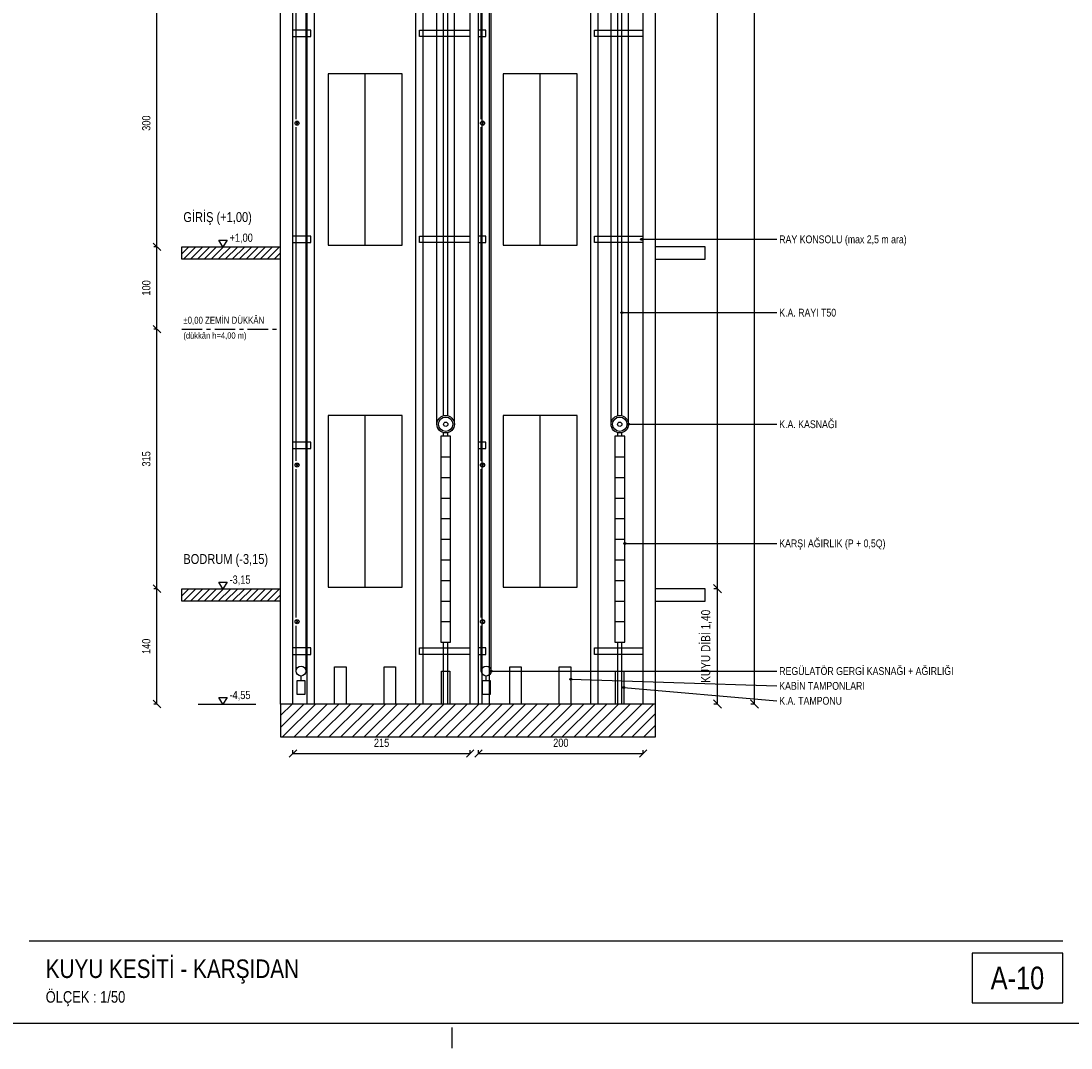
# Model space of a CAD drawing. Header units: centimetres. Extents: x 0 to 12476, y -30 to 2970.
# Tile 13 of 26: x 9077 to 10351, y -30 to 1216. Entities that reach past the tile are written whole.
import ezdxf
from ezdxf.enums import TextEntityAlignment as Align

# ---------------------------------------------------------------- set-up
doc = ezdxf.new("R2010")
doc.units = ezdxf.units.CM
doc.linetypes.add('CENTER', pattern=[40, 25, -5, 5, -5])
for name, color, linetype in [('ASN-ANTET', 4, 'CONTINUOUS'), ('ASN-BASLIK', 5, 'CONTINUOUS'), ('ASN-CERCEVE', 7, 'CONTINUOUS'), ('ASN-DUVAR', 7, 'CONTINUOUS'), ('ASN-EKSEN', 8, 'CENTER'), ('ASN-ELEKTRIK', 3, 'CONTINUOUS'), ('ASN-HALAT', 6, 'CONTINUOUS'), ('ASN-KA', 30, 'CONTINUOUS'), ('ASN-KAPI', 3, 'CONTINUOUS'), ('ASN-KOT', 2, 'CONTINUOUS'), ('ASN-MOTOR', 6, 'CONTINUOUS'), ('ASN-OLCU', 3, 'CONTINUOUS'), ('ASN-RAY', 1, 'CONTINUOUS'), ('ASN-TARAMA', 8, 'CONTINUOUS'), ('ASN-YAZI', 4, 'CONTINUOUS'), ('ASN-YUK', 1, 'CONTINUOUS')]:
    doc.layers.add(name, color=color, linetype=linetype)
doc.styles.get("Standard").update_dxf_attribs({"font": 'arial.ttf', "width": 0.8})

msp = doc.modelspace()

# ---------------------------------------------------------------- linework, layer by layer
at = {"layer": 'ASN-ANTET'}
msp.add_line((9086.8, 100), (10340.8, 100), dxfattribs=at)
msp.add_lwpolyline([(10230.8, 25), (10340.8, 25), (10340.8, 85), (10230.8, 85)], close=True, dxfattribs=at)
at = {"layer": 'ASN-CERCEVE'}
for points in [[(0, 0), (12475.8, 0), (12475.8, 2970), (0, 2970)], [(100, 0), (12450.8, 0), (12450.8, 2970), (100, 2970)]]:
    msp.add_lwpolyline(points, close=True, dxfattribs=at)
at = {"layer": 'ASN-DUVAR'}
for p, q in [((9391.8, 387.5), (9391.8, 2602.5)), ((9406.8, 387.5), (9406.8, 2602.5)), ((9621.8, 387.5), (9621.8, 2602.5)), ((9631.8, 387.5), (9631.8, 2602.5)), ((9831.8, 387.5), (9831.8, 2602.5)), ((9846.8, 387.5), (9846.8, 2602.5))]:
    msp.add_line(p, q, dxfattribs=at)
for points in [[(9391.8, 927.5), (9271.8, 927.5), (9271.8, 942.5), (9391.8, 942.5)], [(9846.8, 927.5), (9906.8, 927.5), (9906.8, 942.5), (9846.8, 942.5)], [(9391.8, 512.5), (9271.8, 512.5), (9271.8, 527.5), (9391.8, 527.5)], [(9846.8, 512.5), (9906.8, 512.5), (9906.8, 527.5), (9846.8, 527.5)]]:
    msp.add_lwpolyline(points, dxfattribs=at)
msp.add_lwpolyline([(9391.8, 347.5), (9846.8, 347.5), (9846.8, 387.5), (9391.8, 387.5)], close=True, dxfattribs=at)
at = {"layer": 'ASN-EKSEN'}
for p, q in [((9271.8, 842.5), (9386.8, 842.5)), ((9600, -30), (9600, -5))]:
    msp.add_line(p, q, dxfattribs=at)
at = {"layer": 'ASN-ELEKTRIK'}
for p, q in [((9410.1, 1090.8), (9413.5, 1094.2)), ((9410.1, 1094.2), (9413.5, 1090.8)), ((9635.1, 1090.8), (9638.5, 1094.2)), ((9635.1, 1094.2), (9638.5, 1090.8)), ((9410.1, 675.8), (9413.5, 679.2)), ((9410.1, 679.2), (9413.5, 675.8)), ((9635.1, 675.8), (9638.5, 679.2)), ((9635.1, 679.2), (9638.5, 675.8)), ((9410.1, 485.8), (9413.5, 489.2)), ((9410.1, 489.2), (9413.5, 485.8)), ((9635.1, 485.8), (9638.5, 489.2)), ((9635.1, 489.2), (9638.5, 485.8))]:
    msp.add_line(p, q, dxfattribs=at)
for centre in [(9411.8, 1092.5), (9636.8, 1092.5), (9411.8, 677.5), (9636.8, 677.5), (9411.8, 487.5), (9636.8, 487.5)]:
    msp.add_circle(centre, 2.5, dxfattribs=at)
at = {"layer": 'ASN-HALAT'}
for p, q in [((9422.6, 427.5), (9422.6, 2557.5)), ((9581.5, 727.1), (9581.5, 2551.5)), ((9792.7, 727.1), (9792.7, 2551.5)), ((9602.7, 727.1), (9602.7, 2512.5)), ((9813.9, 727.1), (9813.9, 2512.5)), ((9647.3, 427.5), (9647.3, 2122.5)), ((9410.6, 1097.5), (9410.6, 1387.5)), ((9635.3, 1097.5), (9635.3, 1387.5)), ((9410.6, 682.5), (9410.6, 1087.5)), ((9635.3, 682.5), (9635.3, 1087.5)), ((9410.6, 492.5), (9410.6, 672.5)), ((9635.3, 492.5), (9635.3, 672.5)), ((9410.6, 427.5), (9410.6, 482.5)), ((9635.3, 427.5), (9635.3, 482.5))]:
    msp.add_line(p, q, dxfattribs=at)
at = {"layer": 'ASN-KA'}
for p, q in [((9586.1, 687.5), (9598.1, 687.5)), ((9797.3, 687.5), (9809.3, 687.5)), ((9586.1, 662.5), (9598.1, 662.5)), ((9797.3, 662.5), (9809.3, 662.5)), ((9586.1, 637.5), (9598.1, 637.5)), ((9797.3, 637.5), (9809.3, 637.5)), ((9586.1, 612.5), (9598.1, 612.5)), ((9797.3, 612.5), (9809.3, 612.5)), ((9586.1, 587.5), (9598.1, 587.5)), ((9797.3, 587.5), (9809.3, 587.5)), ((9586.1, 562.5), (9598.1, 562.5)), ((9797.3, 562.5), (9809.3, 562.5)), ((9586.1, 537.5), (9598.1, 537.5)), ((9797.3, 537.5), (9809.3, 537.5)), ((9586.1, 512.5), (9598.1, 512.5)), ((9797.3, 512.5), (9809.3, 512.5)), ((9586.1, 487.5), (9598.1, 487.5)), ((9797.3, 487.5), (9809.3, 487.5))]:
    msp.add_line(p, q, dxfattribs=at)
for points in [[(9586.1, 462.5), (9598.1, 462.5), (9598.1, 712.5), (9586.1, 712.5)], [(9797.3, 462.5), (9809.3, 462.5), (9809.3, 712.5), (9797.3, 712.5)]]:
    msp.add_lwpolyline(points, close=True, dxfattribs=at)
at = {"layer": 'ASN-KAPI'}
for p, q in [((9494.3, 944.5), (9494.3, 1152.5)), ((9706.8, 944.5), (9706.8, 1152.5)), ((9494.3, 529.5), (9494.3, 737.5)), ((9706.8, 529.5), (9706.8, 737.5))]:
    msp.add_line(p, q, dxfattribs=at)
for points in [[(9449.3, 944.5), (9539.3, 944.5), (9539.3, 1152.5), (9449.3, 1152.5)], [(9661.8, 944.5), (9751.8, 944.5), (9751.8, 1152.5), (9661.8, 1152.5)], [(9449.3, 529.5), (9539.3, 529.5), (9539.3, 737.5), (9449.3, 737.5)], [(9661.8, 529.5), (9751.8, 529.5), (9751.8, 737.5), (9661.8, 737.5)]]:
    msp.add_lwpolyline(points, close=True, dxfattribs=at)
at = {"layer": 'ASN-KOT'}
for p, q in [((9291.8, 942.5), (9361.8, 942.5)), ((9291.8, 527.5), (9361.8, 527.5)), ((9291.8, 387.5), (9361.8, 387.5))]:
    msp.add_line(p, q, dxfattribs=at)
for points in [[(9321.8, 942.5), (9316.8, 950.5), (9326.8, 950.5)], [(9321.8, 527.5), (9316.8, 535.5), (9326.8, 535.5)], [(9321.8, 387.5), (9316.8, 395.5), (9326.8, 395.5)]]:
    msp.add_lwpolyline(points, close=True, dxfattribs=at)
at = {"layer": 'ASN-MOTOR'}
for p, q in [((9416.6, 415.5), (9416.6, 421.5)), ((9641.3, 415.5), (9641.3, 421.5))]:
    msp.add_line(p, q, dxfattribs=at)
for points in [[(9411.6, 399.5), (9421.6, 399.5), (9421.6, 415.5), (9411.6, 415.5)], [(9636.3, 399.5), (9646.3, 399.5), (9646.3, 415.5), (9636.3, 415.5)]]:
    msp.add_lwpolyline(points, close=True, dxfattribs=at)
for centre, radius in [((9592.1, 727.1), 10.6), ((9592.1, 727.1), 8.69), ((9592.1, 727.1), 2.65), ((9803.3, 727.1), 10.6), ((9803.3, 727.1), 8.69), ((9803.3, 727.1), 2.65), ((9416.6, 427.5), 6), ((9641.3, 427.5), 6)]:
    msp.add_circle(centre, radius, dxfattribs=at)
at = {"layer": 'ASN-OLCU'}
for p, q in [((9966.8, 387.5), (9966.8, 2602.5)), ((9921.8, 527.5), (9921.8, 2142.5)), ((9241.8, 942.5), (9241.8, 1242.5)), ((9246.3, 938), (9237.3, 947)), ((9246.3, 938), (9237.3, 947)), ((9241.8, 942.5), (9237.8, 942.5)), ((9241.8, 942.5), (9237.8, 942.5)), ((9241.8, 842.5), (9241.8, 942.5)), ((9246.3, 838), (9237.3, 847)), ((9246.3, 838), (9237.3, 847)), ((9241.8, 842.5), (9237.8, 842.5)), ((9241.8, 842.5), (9237.8, 842.5)), ((9241.8, 527.5), (9241.8, 842.5)), ((9246.3, 523), (9237.3, 532)), ((9246.3, 523), (9237.3, 532)), ((9241.8, 527.5), (9237.8, 527.5)), ((9241.8, 527.5), (9237.8, 527.5)), ((9241.8, 387.5), (9241.8, 527.5)), ((9926.8, 522.5), (9916.9, 532.5)), ((9926.8, 522.5), (9916.9, 532.5)), ((9921.8, 527.5), (9917.4, 527.5)), ((9921.8, 527.5), (9917.4, 527.5)), ((9921.8, 387.5), (9921.8, 527.5)), ((9246.3, 383), (9237.3, 392)), ((9241.8, 387.5), (9237.8, 387.5)), ((9926.8, 382.6), (9916.9, 392.4)), ((9921.8, 387.5), (9917.4, 387.5)), ((9971.8, 382.6), (9961.9, 392.4)), ((9966.8, 387.5), (9962.4, 387.5)), ((9402.3, 323), (9411.3, 332)), ((9406.8, 327.5), (9406.8, 331.5)), ((9617.3, 323), (9626.3, 332)), ((9621.8, 327.5), (9621.8, 331.5)), ((9627.3, 323), (9636.3, 332)), ((9631.8, 327.5), (9631.8, 331.5)), ((9827.3, 323), (9836.3, 332)), ((9831.8, 327.5), (9831.8, 331.5)), ((9406.8, 327.5), (9621.8, 327.5)), ((9631.8, 327.5), (9831.8, 327.5))]:
    msp.add_line(p, q, dxfattribs=at)
at = {"layer": 'ASN-RAY'}
for p, q in [((9432.8, 387.5), (9432.8, 2600.5)), ((9423.9, 387.5), (9423.9, 2547.5)), ((9636.4, 387.5), (9636.4, 2547.5)), ((9645.3, 387.5), (9645.3, 2547.5)), ((9555.8, 387.5), (9555.8, 2502.1)), ((9768.3, 387.5), (9768.3, 2501.8)), ((9564.7, 387.5), (9564.7, 2490.2)), ((9777.2, 387.5), (9777.2, 2489.4)), ((9589.6, 738.1), (9589.6, 2456.8)), ((9594.6, 738.1), (9594.6, 2450.1)), ((9800.8, 738.1), (9800.8, 2456.5)), ((9805.8, 738.1), (9805.8, 2449.5)), ((9589.6, 712.5), (9589.6, 716.1)), ((9594.6, 712.5), (9594.6, 716.1)), ((9800.8, 712.5), (9800.8, 716.1)), ((9805.8, 712.5), (9805.8, 716.1)), ((9589.6, 387.5), (9589.6, 462.5)), ((9594.6, 387.5), (9594.6, 462.5)), ((9800.8, 387.5), (9800.8, 462.5)), ((9805.8, 387.5), (9805.8, 462.5))]:
    msp.add_line(p, q, dxfattribs=at)
for points in [[(9406.8, 1197.5), (9428.3, 1197.5), (9428.3, 1205.5), (9406.8, 1205.5)], [(9621.8, 1197.5), (9560.3, 1197.5), (9560.3, 1205.5), (9621.8, 1205.5)], [(9631.8, 1197.5), (9640.8, 1197.5), (9640.8, 1205.5), (9631.8, 1205.5)], [(9831.8, 1197.5), (9772.8, 1197.5), (9772.8, 1205.5), (9831.8, 1205.5)], [(9406.8, 947.5), (9428.3, 947.5), (9428.3, 955.5), (9406.8, 955.5)], [(9621.8, 947.5), (9560.3, 947.5), (9560.3, 955.5), (9621.8, 955.5)], [(9631.8, 947.5), (9640.8, 947.5), (9640.8, 955.5), (9631.8, 955.5)], [(9831.8, 947.5), (9772.8, 947.5), (9772.8, 955.5), (9831.8, 955.5)], [(9406.8, 697.5), (9428.3, 697.5), (9428.3, 705.5), (9406.8, 705.5)], [(9631.8, 697.5), (9640.8, 697.5), (9640.8, 705.5), (9631.8, 705.5)], [(9406.8, 447.5), (9428.3, 447.5), (9428.3, 455.5), (9406.8, 455.5)], [(9621.8, 447.5), (9560.3, 447.5), (9560.3, 455.5), (9621.8, 455.5)], [(9631.8, 447.5), (9640.8, 447.5), (9640.8, 455.5), (9631.8, 455.5)], [(9831.8, 447.5), (9772.8, 447.5), (9772.8, 455.5), (9831.8, 455.5)]]:
    msp.add_lwpolyline(points, dxfattribs=at)
at = {"layer": 'ASN-TARAMA'}
for p, q in [((9271.8, 934), (9280.3, 942.5)), ((9273.8, 927.5), (9288.8, 942.5)), ((9282.3, 927.5), (9297.3, 942.5)), ((9290.8, 927.5), (9305.8, 942.5)), ((9299.2, 927.5), (9314.2, 942.5)), ((9307.7, 927.5), (9322.7, 942.5)), ((9316.2, 927.5), (9331.2, 942.5)), ((9324.7, 927.5), (9339.7, 942.5)), ((9333.2, 927.5), (9348.2, 942.5)), ((9341.7, 927.5), (9356.7, 942.5)), ((9350.1, 927.5), (9365.1, 942.5)), ((9358.6, 927.5), (9373.6, 942.5)), ((9367.1, 927.5), (9382.1, 942.5)), ((9375.6, 927.5), (9390.6, 942.5)), ((9384.1, 927.5), (9391.8, 935.2)), ((9271.8, 519), (9280.3, 527.5)), ((9273.8, 512.5), (9288.8, 527.5)), ((9282.3, 512.5), (9297.3, 527.5)), ((9290.8, 512.5), (9305.8, 527.5)), ((9299.2, 512.5), (9314.2, 527.5)), ((9307.7, 512.5), (9322.7, 527.5)), ((9316.2, 512.5), (9331.2, 527.5)), ((9324.7, 512.5), (9339.7, 527.5)), ((9333.2, 512.5), (9348.2, 527.5)), ((9341.7, 512.5), (9356.7, 527.5)), ((9350.1, 512.5), (9365.1, 527.5)), ((9358.6, 512.5), (9373.6, 527.5)), ((9367.1, 512.5), (9382.1, 527.5)), ((9375.6, 512.5), (9390.6, 527.5)), ((9384.1, 512.5), (9391.8, 520.2)), ((9391.8, 373.4), (9406, 387.5)), ((9391.8, 359.2), (9420.1, 387.5)), ((9394.2, 347.5), (9434.2, 387.5)), ((9408.4, 347.5), (9448.4, 387.5)), ((9422.5, 347.5), (9462.5, 387.5)), ((9436.7, 347.5), (9476.7, 387.5)), ((9450.8, 347.5), (9490.8, 387.5)), ((9464.9, 347.5), (9504.9, 387.5)), ((9479.1, 347.5), (9519.1, 387.5)), ((9493.2, 347.5), (9533.2, 387.5)), ((9507.4, 347.5), (9547.4, 387.5)), ((9521.5, 347.5), (9561.5, 387.5)), ((9535.7, 347.5), (9575.7, 387.5)), ((9549.8, 347.5), (9589.8, 387.5)), ((9563.9, 347.5), (9603.9, 387.5)), ((9578.1, 347.5), (9618.1, 387.5)), ((9592.2, 347.5), (9632.2, 387.5)), ((9606.4, 347.5), (9646.4, 387.5)), ((9620.5, 347.5), (9660.5, 387.5)), ((9634.6, 347.5), (9674.6, 387.5)), ((9648.8, 347.5), (9688.8, 387.5)), ((9662.9, 347.5), (9702.9, 387.5)), ((9677.1, 347.5), (9717.1, 387.5)), ((9691.2, 347.5), (9731.2, 387.5)), ((9705.4, 347.5), (9745.4, 387.5)), ((9719.5, 347.5), (9759.5, 387.5)), ((9733.6, 347.5), (9773.6, 387.5)), ((9747.8, 347.5), (9787.8, 387.5)), ((9761.9, 347.5), (9801.9, 387.5)), ((9776.1, 347.5), (9816.1, 387.5)), ((9790.2, 347.5), (9830.2, 387.5)), ((9804.4, 347.5), (9844.4, 387.5)), ((9818.5, 347.5), (9846.8, 375.8)), ((9832.6, 347.5), (9846.8, 361.7)), ((9846.8, 347.5), (9846.8, 347.5))]:
    msp.add_line(p, q, dxfattribs=at)
at = {"layer": 'ASN-YAZI'}
for p, q in [((9829.8, 951.5), (9993.8, 951.5)), ((9805.8, 862.5), (9993.8, 862.5)), ((9813.9, 727.1), (9993.8, 727.1)), ((9809.3, 582.5), (9993.8, 582.5)), ((9647.3, 427.5), (9993.8, 427.5)), ((9743.8, 417.5), (9993.8, 409.5)), ((9808.3, 407.5), (9993.8, 391.4))]:
    msp.add_line(p, q, dxfattribs=at)
for centre in [(9829.8, 951.5), (9805.8, 862.5), (9813.9, 727.1), (9809.3, 582.5), (9647.3, 427.5), (9743.8, 417.5), (9808.3, 407.5)]:
    msp.add_circle(centre, 1.2, dxfattribs=at)
at = {"layer": 'ASN-YUK'}
for points in [[(9457.3, 387.5), (9457.3, 432.5), (9471.3, 432.5), (9471.3, 387.5)], [(9517.3, 387.5), (9517.3, 432.5), (9531.3, 432.5), (9531.3, 387.5)], [(9587.1, 387.5), (9587.1, 427.5), (9597.1, 427.5), (9597.1, 387.5)], [(9669.8, 387.5), (9669.8, 432.5), (9683.8, 432.5), (9683.8, 387.5)], [(9729.8, 387.5), (9729.8, 432.5), (9743.8, 432.5), (9743.8, 387.5)], [(9798.3, 387.5), (9798.3, 427.5), (9808.3, 427.5), (9808.3, 387.5)]]:
    msp.add_lwpolyline(points, dxfattribs=at)

# ---------------------------------------------------------------- texts
at = {"layer": 'ASN-ANTET', "width": 0.8}
msp.add_text('A-10', height=27.5, dxfattribs=at).set_placement((10285.8, 55), align=Align.MIDDLE_CENTER)
msp.add_text('ÖLÇEK : 1/50', height=14, dxfattribs=at).set_placement((9106.8, 25))
at = {"layer": 'ASN-BASLIK', "width": 0.8}
for s, height, p in [('GİRİŞ (+1,00)', 12, (9273.8, 972.5)), ('BODRUM (-3,15)', 12, (9273.8, 557.5)), ('KUYU KESİTİ - KARŞIDAN', 22.5, (9106.8, 55))]:
    msp.add_text(s, height=height, dxfattribs=at).set_placement(p)
at = {"layer": 'ASN-KOT', "width": 0.8}
for s, height, p in [('+1,00', 10, (9329.8, 945.5)), ('%%p0,00 ZEMİN DÜKKÂN', 8.5, (9273.8, 846.5)), ('-3,15', 10, (9329.8, 530.5)), ('-4,55', 10, (9329.8, 390.5))]:
    msp.add_text(s, height=height, dxfattribs=at).set_placement(p, align=Align.BOTTOM_LEFT)
msp.add_text('(dükkân h=4,00 m)', height=7.5, dxfattribs=at).set_placement((9273.8, 838.5), align=Align.TOP_LEFT)
at = {"layer": 'ASN-OLCU', "width": 0.8}
for s, height, p in [('300', 10, (9236.8, 1092.5)), ('100', 10, (9236.8, 892.5)), ('315', 10, (9236.8, 685)), ('KUYU DİBİ 1,40', 11, (9916.3, 457.5)), ('140', 10, (9236.8, 457.5))]:
    msp.add_text(s, height=height, rotation=90, dxfattribs=at).set_placement(p, align=Align.BOTTOM_CENTER)
for s, p in [('215', (9514.3, 332.5)), ('200', (9731.8, 332.5))]:
    msp.add_text(s, height=10, dxfattribs=at).set_placement(p, align=Align.BOTTOM_CENTER)
at = {"layer": 'ASN-YAZI', "width": 0.8}
for s, p in [('RAY KONSOLU (max 2,5 m ara)', (9996.8, 951.5)), ('K.A. RAYI T50', (9996.8, 862.5)), ('K.A. KASNAĞI', (9996.8, 727.1)), ('KARŞI AĞIRLIK (P + 0,5Q)', (9996.8, 582.5)), ('REGÜLATÖR GERGİ KASNAĞI + AĞIRLIĞI', (9996.8, 427.5)), ('KABİN TAMPONLARI', (9996.8, 409.5)), ('K.A. TAMPONU', (9996.8, 391.4))]:
    msp.add_text(s, height=9.5, dxfattribs=at).set_placement(p, align=Align.MIDDLE_LEFT)

doc.saveas('drawing.dxf')
